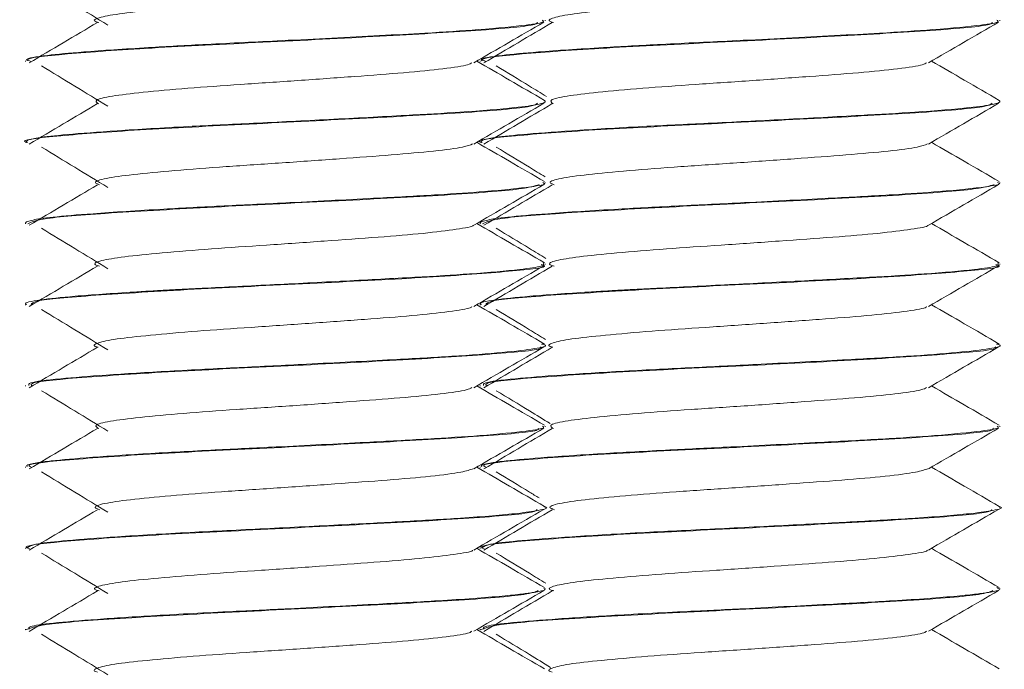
# Model space of a CAD drawing. Header units: millimetres. Extents: x -480 to 1549, y -2911 to -293.
# Tile 85 of 106: x 774 to 789, y -356 to -346. Entities that reach past the tile are written whole.
import ezdxf

# ---------------------------------------------------------------- set-up
doc = ezdxf.new("R2010")
doc.units = ezdxf.units.MM

msp = doc.modelspace()

# ---------------------------------------------------------------- linework, layer by layer
at = {"color": 7, "linetype": 'Continuous', "lineweight": 15}
for p, q in [((781.842, -345.809), (781.842, -345.8)), ((788.842, -345.809), (788.842, -345.8)), ((773.842, -346.425), (773.842, -346.434)), ((780.842, -346.425), (780.842, -346.434)), ((781.842, -347.059), (781.842, -347.05)), ((788.842, -347.059), (788.842, -347.05)), ((773.842, -347.675), (773.842, -347.685)), ((780.842, -347.675), (780.842, -347.685)), ((781.842, -348.31), (781.842, -348.3)), ((788.842, -348.31), (788.842, -348.3)), ((773.842, -348.925), (773.842, -348.935)), ((780.842, -348.925), (780.842, -348.935)), ((781.842, -349.56), (781.842, -349.55)), ((788.842, -349.56), (788.842, -349.55)), ((773.842, -350.175), (773.842, -350.185)), ((780.842, -350.175), (780.842, -350.185)), ((781.842, -350.809), (781.842, -350.8)), ((788.842, -350.809), (788.842, -350.8)), ((773.842, -351.424), (773.842, -351.434)), ((780.842, -351.424), (780.842, -351.434)), ((781.842, -352.059), (781.842, -352.05)), ((788.842, -352.059), (788.842, -352.05)), ((773.842, -352.675), (773.842, -352.684)), ((780.842, -352.675), (780.842, -352.684)), ((781.842, -353.309), (781.842, -353.299)), ((788.842, -353.309), (788.842, -353.299)), ((773.842, -353.925), (773.842, -353.934)), ((780.842, -353.925), (780.842, -353.934)), ((781.842, -354.56), (781.842, -354.55)), ((788.842, -354.56), (788.842, -354.55)), ((773.842, -355.175), (773.842, -355.185)), ((780.842, -355.175), (780.842, -355.185))]:
    msp.add_line(p, q, dxfattribs=at)
for points, knots in [([(774.087, -345.254), (774.258, -345.357), (774.6, -345.565), (774.939, -345.772), (775.109, -345.876)], [0, 0, 0, 0, 0.500045, 1, 1, 1, 1]), ([(774.968, -345.835), (774.955, -345.832), (774.862, -345.809), (774.947, -345.763), (775.241, -345.703), (775.796, -345.644), (776.529, -345.581), (777.386, -345.524), (778.284, -345.462), (779.139, -345.4), (779.883, -345.343), (780.418, -345.28), (780.703, -345.236), (780.714, -345.211), (780.717, -345.206)], [0, 0, 0, 0, 0.016524, 0.113179, 0.209141, 0.304226, 0.401141, 0.495962, 0.59226, 0.688681, 0.783422, 0.880314, 0.975549, 1, 1, 1, 1]), ([(781.968, -345.835), (781.955, -345.832), (781.862, -345.809), (781.947, -345.763), (782.241, -345.703), (782.796, -345.644), (783.529, -345.581), (784.386, -345.524), (785.284, -345.462), (786.139, -345.4), (786.883, -345.343), (787.418, -345.28), (787.703, -345.236), (787.714, -345.211), (787.717, -345.206)], [0, 0, 0, 0, 0.016523, 0.113178, 0.209142, 0.304226, 0.401142, 0.495962, 0.59226, 0.688681, 0.783422, 0.880314, 0.97555, 1, 1, 1, 1]), ([(781.794, -345.8), (781.806, -345.808), (781.844, -345.834), (781.543, -345.88), (780.929, -345.941), (780.087, -345.995), (779.079, -346.049), (777.905, -346.11), (776.676, -346.169), (775.61, -346.227), (774.741, -346.286), (774.107, -346.344), (773.831, -346.391), (773.862, -346.419), (773.868, -346.425)], [0, 0, 0, 0, 0.039873, 0.123026, 0.234152, 0.319856, 0.382007, 0.503936, 0.597963, 0.676433, 0.782602, 0.868556, 0.971631, 1, 1, 1, 1]), ([(773.921, -346.434), (773.898, -346.426), (773.786, -346.388), (774.41, -346.32), (775.704, -346.228), (777.493, -346.141), (779.345, -346.046), (780.852, -345.959), (781.714, -345.884), (781.72, -345.842), (781.721, -345.83)], [0, 0, 0, 0, 0.039829, 0.18951, 0.339798, 0.488542, 0.639538, 0.788181, 0.938741, 1, 1, 1, 1]), ([(774.95, -345.835), (774.774, -345.939), (774.423, -346.147), (774.072, -346.354), (773.897, -346.458)], [0, 0, 0, 0, 0.499948, 1, 1, 1, 1]), ([(780.742, -346.457), (780.921, -346.352), (781.281, -346.143), (781.641, -345.935), (781.821, -345.83)], [0, 0, 0, 0, 0.4997008, 1, 1, 1, 1]), ([(788.794, -345.8), (788.806, -345.808), (788.844, -345.834), (788.543, -345.88), (787.929, -345.941), (787.087, -345.995), (786.079, -346.049), (784.905, -346.11), (783.676, -346.169), (782.61, -346.227), (781.741, -346.286), (781.107, -346.344), (780.831, -346.391), (780.862, -346.419), (780.868, -346.425)], [0, 0, 0, 0, 0.0398735, 0.1230262, 0.2341526, 0.3198558, 0.3820069, 0.5039365, 0.5979635, 0.676433, 0.7826022, 0.8685568, 0.9716312, 1, 1, 1, 1]), ([(780.921, -346.434), (780.898, -346.426), (780.786, -346.388), (781.41, -346.32), (782.704, -346.228), (784.493, -346.141), (786.345, -346.046), (787.852, -345.959), (788.714, -345.884), (788.72, -345.842), (788.721, -345.83)], [0, 0, 0, 0, 0.039828, 0.18951, 0.339798, 0.488542, 0.639538, 0.788181, 0.938742, 1, 1, 1, 1]), ([(781.95, -345.835), (781.774, -345.939), (781.423, -346.147), (781.072, -346.354), (780.897, -346.458)], [0, 0, 0, 0, 0.499949, 1, 1, 1, 1]), ([(787.742, -346.457), (787.921, -346.352), (788.281, -346.143), (788.641, -345.935), (788.821, -345.83)], [0, 0, 0, 0, 0.499698, 1, 1, 1, 1]), ([(774.962, -347.086), (774.937, -347.068), (774.884, -347.029), (775.139, -346.968), (775.624, -346.911), (776.315, -346.848), (777.146, -346.789), (778.041, -346.73), (778.915, -346.666), (779.696, -346.609), (780.295, -346.547), (780.652, -346.496), (780.696, -346.466), (780.71, -346.455)], [0, 0, 0, 0, 0.088461, 0.184815, 0.279237, 0.375824, 0.47111, 0.566372, 0.662965, 0.757393, 0.853733, 0.949583, 1, 1, 1, 1]), ([(781.831, -347.035), (781.651, -346.931), (781.304, -346.729), (780.956, -346.527), (780.788, -346.43)], [0, 0, 0, 0, 0.517435, 1, 1, 1, 1]), ([(781.962, -347.086), (781.937, -347.068), (781.884, -347.029), (782.139, -346.968), (782.624, -346.911), (783.315, -346.848), (784.146, -346.789), (785.041, -346.73), (785.915, -346.666), (786.696, -346.609), (787.295, -346.547), (787.652, -346.496), (787.696, -346.466), (787.71, -346.455)], [0, 0, 0, 0, 0.088462, 0.184814, 0.279238, 0.375825, 0.47111, 0.566373, 0.662965, 0.757393, 0.853735, 0.949583, 1, 1, 1, 1]), ([(788.831, -347.035), (788.651, -346.931), (788.304, -346.729), (787.956, -346.527), (787.788, -346.43)], [0, 0, 0, 0, 0.517435, 1, 1, 1, 1]), ([(774.087, -346.504), (774.258, -346.607), (774.6, -346.815), (774.939, -347.022), (775.109, -347.126)], [0, 0, 0, 0, 0.500045, 1, 1, 1, 1]), ([(781.087, -346.504), (781.258, -346.607), (781.516, -346.764), (781.773, -346.921), (781.859, -346.974)], [0, 0, 0, 0, 0.6623578, 1, 1, 1, 1]), ([(773.873, -347.685), (773.863, -347.682), (773.73, -347.65), (774.251, -347.585), (775.417, -347.495), (777.156, -347.406), (779.02, -347.313), (780.62, -347.226), (781.623, -347.144), (781.696, -347.097), (781.722, -347.08)], [0, 0, 0, 0, 0.0125, 0.163086, 0.312505, 0.46181, 0.612494, 0.761139, 0.912148, 1, 1, 1, 1]), ([(781.831, -347.035), (781.834, -347.039), (781.86, -347.06), (781.774, -347.096), (781.364, -347.152), (780.653, -347.211), (779.651, -347.269), (778.549, -347.327), (777.385, -347.386), (776.25, -347.44), (775.241, -347.501), (774.464, -347.559), (774.114, -347.597), (773.963, -347.624), (773.869, -347.645), (773.856, -347.663), (773.848, -347.675)], [0, 0, 0, 0, 0.014363, 0.096921, 0.175214, 0.28184, 0.361449, 0.45861, 0.54939, 0.630363, 0.73022, 0.820509, 0.902264, 0.91814, 0.945737, 1, 1, 1, 1]), ([(774.95, -347.085), (774.774, -347.189), (774.423, -347.397), (774.072, -347.604), (773.897, -347.708)], [0, 0, 0, 0, 0.499948, 1, 1, 1, 1]), ([(780.742, -347.707), (780.921, -347.602), (781.281, -347.393), (781.641, -347.185), (781.821, -347.08)], [0, 0, 0, 0, 0.4997008, 1, 1, 1, 1]), ([(780.873, -347.685), (780.863, -347.682), (780.73, -347.65), (781.251, -347.585), (782.417, -347.495), (784.156, -347.406), (786.02, -347.313), (787.62, -347.226), (788.623, -347.144), (788.696, -347.097), (788.722, -347.08)], [0, 0, 0, 0, 0.012501, 0.163087, 0.312505, 0.46181, 0.612494, 0.76114, 0.912147, 1, 1, 1, 1]), ([(788.831, -347.035), (788.834, -347.039), (788.86, -347.06), (788.774, -347.096), (788.364, -347.152), (787.653, -347.211), (786.651, -347.269), (785.549, -347.327), (784.385, -347.386), (783.25, -347.44), (782.241, -347.501), (781.464, -347.559), (781.114, -347.597), (780.963, -347.624), (780.869, -347.645), (780.856, -347.663), (780.848, -347.675)], [0, 0, 0, 0, 0.014363, 0.09692, 0.175214, 0.281841, 0.361449, 0.45861, 0.54939, 0.630362, 0.73022, 0.820508, 0.902263, 0.918139, 0.945736, 1, 1, 1, 1]), ([(781.95, -347.085), (781.774, -347.189), (781.423, -347.397), (781.072, -347.604), (780.897, -347.708)], [0, 0, 0, 0, 0.499949, 1, 1, 1, 1]), ([(787.742, -347.707), (787.921, -347.602), (788.281, -347.393), (788.641, -347.185), (788.821, -347.08)], [0, 0, 0, 0, 0.499698, 1, 1, 1, 1]), ([(781.831, -348.285), (781.651, -348.181), (781.304, -347.979), (780.956, -347.777), (780.788, -347.68)], [0, 0, 0, 0, 0.517435, 1, 1, 1, 1]), ([(788.831, -348.285), (788.651, -348.181), (788.304, -347.979), (787.956, -347.777), (787.788, -347.68)], [0, 0, 0, 0, 0.517435, 1, 1, 1, 1]), ([(774.087, -347.754), (774.258, -347.857), (774.6, -348.065), (774.939, -348.272), (775.109, -348.376)], [0, 0, 0, 0, 0.500045, 1, 1, 1, 1]), ([(774.981, -348.335), (774.95, -348.323), (774.871, -348.29), (775.05, -348.234), (775.468, -348.177), (776.112, -348.115), (776.911, -348.054), (777.797, -347.997), (778.684, -347.933), (779.498, -347.875), (780.154, -347.814), (780.597, -347.756), (780.685, -347.721), (780.724, -347.705)], [0, 0, 0, 0, 0.061455, 0.158111, 0.252625, 0.348792, 0.444867, 0.539441, 0.636114, 0.730981, 0.826685, 0.923111, 1, 1, 1, 1]), ([(781.087, -347.754), (781.258, -347.857), (781.509, -348.01), (781.758, -348.162), (781.838, -348.211)], [0, 0, 0, 0, 0.6811723, 1, 1, 1, 1]), ([(781.981, -348.335), (781.95, -348.323), (781.871, -348.29), (782.05, -348.234), (782.468, -348.177), (783.112, -348.115), (783.911, -348.054), (784.797, -347.997), (785.684, -347.933), (786.498, -347.875), (787.154, -347.814), (787.597, -347.756), (787.685, -347.721), (787.724, -347.705)], [0, 0, 0, 0, 0.061455, 0.158111, 0.252626, 0.348792, 0.444867, 0.539441, 0.636114, 0.73098, 0.826685, 0.923109, 1, 1, 1, 1]), ([(781.805, -348.3), (781.817, -348.305), (781.872, -348.327), (781.612, -348.37), (781.054, -348.431), (780.197, -348.489), (779.191, -348.543), (778.037, -348.603), (776.897, -348.659), (775.83, -348.714), (774.898, -348.775), (774.338, -348.821), (774.02, -348.861), (773.888, -348.889), (773.845, -348.913), (773.843, -348.922), (773.842, -348.925)], [0, 0, 0, 0, 0.022147, 0.106756, 0.222369, 0.300159, 0.382691, 0.494183, 0.575421, 0.654735, 0.764923, 0.8519, 0.889518, 0.957421, 0.984795, 1, 1, 1, 1]), ([(788.805, -348.3), (788.817, -348.305), (788.872, -348.327), (788.612, -348.37), (788.054, -348.431), (787.197, -348.489), (786.191, -348.543), (785.037, -348.603), (783.897, -348.659), (782.83, -348.714), (781.898, -348.775), (781.338, -348.821), (781.02, -348.861), (780.888, -348.889), (780.845, -348.913), (780.843, -348.922), (780.842, -348.925)], [0, 0, 0, 0, 0.022147, 0.106756, 0.222369, 0.30016, 0.382691, 0.494183, 0.575421, 0.654736, 0.764924, 0.851901, 0.889518, 0.957421, 0.984795, 1, 1, 1, 1]), ([(773.878, -348.935), (773.93, -348.907), (774.039, -348.848), (775.177, -348.763), (776.816, -348.671), (778.691, -348.58), (780.365, -348.492), (781.525, -348.405), (781.682, -348.353), (781.75, -348.33)], [0, 0, 0, 0, 0.136533, 0.285301, 0.43542, 0.58521, 0.734137, 0.884994, 1, 1, 1, 1]), ([(774.95, -348.335), (774.774, -348.439), (774.423, -348.647), (774.072, -348.854), (773.897, -348.958)], [0, 0, 0, 0, 0.499948, 1, 1, 1, 1]), ([(780.742, -348.957), (780.921, -348.852), (781.281, -348.643), (781.641, -348.435), (781.821, -348.33)], [0, 0, 0, 0, 0.4997008, 1, 1, 1, 1]), ([(780.878, -348.935), (780.93, -348.907), (781.039, -348.848), (782.177, -348.763), (783.816, -348.671), (785.691, -348.58), (787.365, -348.492), (788.525, -348.405), (788.682, -348.353), (788.75, -348.33)], [0, 0, 0, 0, 0.136533, 0.285301, 0.43542, 0.58521, 0.734137, 0.884994, 1, 1, 1, 1]), ([(781.95, -348.335), (781.774, -348.439), (781.423, -348.647), (781.072, -348.854), (780.897, -348.958)], [0, 0, 0, 0, 0.499949, 1, 1, 1, 1]), ([(787.742, -348.957), (787.921, -348.852), (788.281, -348.643), (788.641, -348.435), (788.821, -348.33)], [0, 0, 0, 0, 0.499698, 1, 1, 1, 1]), ([(774.087, -349.004), (774.258, -349.107), (774.6, -349.315), (774.939, -349.522), (775.109, -349.626)], [0, 0, 0, 0, 0.500058, 1, 1, 1, 1]), ([(774.98, -349.585), (774.956, -349.578), (774.864, -349.551), (774.981, -349.501), (775.328, -349.442), (775.92, -349.383), (776.682, -349.32), (777.553, -349.263), (778.448, -349.2), (779.287, -349.14), (780.003, -349.082), (780.49, -349.018), (780.735, -348.979), (780.733, -348.958), (780.733, -348.956)], [0, 0, 0, 0, 0.034755, 0.131617, 0.226972, 0.322631, 0.41941, 0.514043, 0.610698, 0.706645, 0.801735, 0.898645, 0.993454, 1, 1, 1, 1]), ([(781.831, -349.535), (781.651, -349.431), (781.304, -349.229), (780.956, -349.027), (780.788, -348.93)], [0, 0, 0, 0, 0.517435, 1, 1, 1, 1]), ([(781.087, -349.004), (781.258, -349.107), (781.513, -349.262), (781.767, -349.417), (781.851, -349.468)], [0, 0, 0, 0, 0.669702, 1, 1, 1, 1]), ([(781.98, -349.585), (781.956, -349.578), (781.864, -349.551), (781.981, -349.501), (782.328, -349.442), (782.92, -349.383), (783.682, -349.32), (784.553, -349.263), (785.448, -349.2), (786.287, -349.14), (787.003, -349.082), (787.49, -349.018), (787.735, -348.979), (787.733, -348.958), (787.733, -348.956)], [0, 0, 0, 0, 0.034755, 0.131618, 0.226973, 0.322631, 0.41941, 0.514043, 0.610699, 0.706645, 0.801736, 0.898646, 0.993454, 1, 1, 1, 1]), ([(788.831, -349.535), (788.651, -349.431), (788.304, -349.229), (787.956, -349.027), (787.788, -348.93)], [0, 0, 0, 0, 0.517435, 1, 1, 1, 1]), ([(781.81, -349.535), (781.818, -349.552), (781.835, -349.588), (781.452, -349.641), (780.78, -349.702), (779.832, -349.759), (778.771, -349.815), (777.611, -349.875), (776.752, -349.916), (776.262, -349.942), (776.101, -349.951), (776.017, -349.955), (775.978, -349.958), (775.961, -349.958), (775.957, -349.959), (775.955, -349.959), (775.954, -349.959), (775.954, -349.959), (775.954, -349.959), (775.954, -349.959), (775.954, -349.959), (775.952, -349.959), (775.933, -349.96), (775.883, -349.963), (775.736, -349.971), (775.252, -350.001), (774.577, -350.048), (774.031, -350.105), (773.803, -350.15), (773.854, -350.172), (773.86, -350.175)], [0, 0, 0, 0, 0.079534, 0.162565, 0.266325, 0.348979, 0.438835, 0.529669, 0.617967, 0.640982, 0.653281, 0.659628, 0.662851, 0.663662, 0.664068, 0.664119, 0.664144, 0.664157, 0.664161, 0.664162, 0.664182, 0.664222, 0.664577, 0.66935, 0.677566, 0.704319, 0.804497, 0.893655, 0.987852, 1, 1, 1, 1]), ([(774.95, -349.585), (774.774, -349.689), (774.423, -349.897), (774.072, -350.104), (773.897, -350.208)], [0, 0, 0, 0, 0.499948, 1, 1, 1, 1]), ([(773.925, -350.185), (773.934, -350.162), (773.957, -350.109), (774.931, -350.03), (776.49, -349.936), (778.349, -349.848), (780.116, -349.757), (781.349, -349.665), (781.923, -349.602), (781.799, -349.566), (781.779, -349.56)], [0, 0, 0, 0, 0.105836, 0.249455, 0.395243, 0.539316, 0.683985, 0.829263, 0.973033, 1, 1, 1, 1]), ([(780.742, -350.207), (780.921, -350.102), (781.281, -349.893), (781.641, -349.685), (781.821, -349.58)], [0, 0, 0, 0, 0.4997008, 1, 1, 1, 1]), ([(788.81, -349.535), (788.818, -349.552), (788.835, -349.588), (788.452, -349.641), (787.78, -349.702), (786.832, -349.759), (785.771, -349.815), (784.611, -349.875), (783.752, -349.916), (783.262, -349.942), (783.101, -349.951), (783.017, -349.955), (782.978, -349.958), (782.961, -349.958), (782.957, -349.959), (782.955, -349.959), (782.954, -349.959), (782.954, -349.959), (782.954, -349.959), (782.954, -349.959), (782.954, -349.959), (782.953, -349.959), (782.932, -349.96), (782.884, -349.963), (782.735, -349.971), (782.253, -350.001), (781.577, -350.048), (781.031, -350.105), (780.803, -350.15), (780.854, -350.172), (780.86, -350.175)], [0, 0, 0, 0, 0.079534, 0.162565, 0.266325, 0.348979, 0.438835, 0.529669, 0.617967, 0.640983, 0.653281, 0.659628, 0.662851, 0.663662, 0.664068, 0.664119, 0.664145, 0.664157, 0.664161, 0.664162, 0.664183, 0.664223, 0.664577, 0.669351, 0.677566, 0.704319, 0.804498, 0.893655, 0.987853, 1, 1, 1, 1]), ([(781.95, -349.585), (781.774, -349.689), (781.423, -349.897), (781.072, -350.104), (780.897, -350.208)], [0, 0, 0, 0, 0.499949, 1, 1, 1, 1]), ([(780.925, -350.185), (780.934, -350.162), (780.957, -350.109), (781.931, -350.03), (783.49, -349.936), (785.349, -349.848), (787.116, -349.757), (788.349, -349.665), (788.923, -349.602), (788.799, -349.566), (788.779, -349.56)], [0, 0, 0, 0, 0.105835, 0.249454, 0.395242, 0.539315, 0.683984, 0.829263, 0.973032, 1, 1, 1, 1]), ([(787.742, -350.207), (787.921, -350.102), (788.281, -349.893), (788.641, -349.685), (788.821, -349.58)], [0, 0, 0, 0, 0.499698, 1, 1, 1, 1]), ([(774.087, -350.254), (774.258, -350.357), (774.6, -350.565), (774.939, -350.772), (775.109, -350.876)], [0, 0, 0, 0, 0.500058, 1, 1, 1, 1]), ([(774.96, -350.835), (774.952, -350.833), (774.861, -350.812), (774.934, -350.768), (775.204, -350.707), (775.741, -350.65), (776.46, -350.586), (777.31, -350.529), (778.207, -350.468), (779.069, -350.405), (779.826, -350.348), (780.381, -350.285), (780.688, -350.239), (780.708, -350.212), (780.713, -350.206)], [0, 0, 0, 0, 0.008179, 0.104685, 0.20088, 0.295775, 0.392699, 0.487685, 0.583766, 0.680352, 0.775012, 0.871843, 0.967352, 1, 1, 1, 1]), ([(781.831, -350.785), (781.651, -350.681), (781.304, -350.479), (780.956, -350.277), (780.788, -350.18)], [0, 0, 0, 0, 0.517435, 1, 1, 1, 1]), ([(781.087, -350.254), (781.258, -350.357), (781.511, -350.511), (781.763, -350.665), (781.844, -350.714)], [0, 0, 0, 0, 0.675548, 1, 1, 1, 1]), ([(781.96, -350.835), (781.952, -350.833), (781.861, -350.812), (781.934, -350.768), (782.204, -350.707), (782.741, -350.65), (783.46, -350.586), (784.31, -350.529), (785.207, -350.468), (786.069, -350.405), (786.826, -350.348), (787.381, -350.285), (787.688, -350.239), (787.708, -350.212), (787.713, -350.206)], [0, 0, 0, 0, 0.008179, 0.104684, 0.200881, 0.295775, 0.392699, 0.487685, 0.583766, 0.680352, 0.775011, 0.871842, 0.967352, 1, 1, 1, 1]), ([(788.831, -350.785), (788.651, -350.681), (788.304, -350.479), (787.956, -350.277), (787.788, -350.18)], [0, 0, 0, 0, 0.517435, 1, 1, 1, 1]), ([(781.786, -350.785), (781.808, -350.791), (781.898, -350.816), (781.699, -350.857), (781.233, -350.915), (780.458, -350.974), (779.43, -351.03), (778.283, -351.09), (777.288, -351.14), (776.585, -351.174), (775.867, -351.213), (775.058, -351.263), (774.315, -351.321), (773.878, -351.375), (773.889, -351.411), (773.893, -351.424)], [0, 0, 0, 0, 0.02866, 0.112866, 0.204528, 0.29523, 0.378932, 0.485887, 0.566787, 0.609488, 0.65499, 0.748025, 0.836093, 0.936409, 1, 1, 1, 1]), ([(774.95, -350.835), (774.774, -350.939), (774.423, -351.147), (774.072, -351.354), (773.897, -351.458)], [0, 0, 0, 0, 0.499948, 1, 1, 1, 1]), ([(773.945, -351.434), (773.928, -351.417), (773.883, -351.37), (774.707, -351.297), (776.17, -351.202), (778.011, -351.115), (779.824, -351.022), (781.16, -350.933), (781.837, -350.869), (781.778, -350.834), (781.77, -350.83)], [0, 0, 0, 0, 0.081933, 0.230545, 0.381416, 0.529937, 0.680358, 0.82963, 0.978769, 1, 1, 1, 1]), ([(780.742, -351.457), (780.921, -351.352), (781.281, -351.143), (781.641, -350.935), (781.821, -350.83)], [0, 0, 0, 0, 0.4996888, 1, 1, 1, 1]), ([(788.786, -350.785), (788.808, -350.791), (788.898, -350.816), (788.699, -350.857), (788.233, -350.915), (787.458, -350.974), (786.43, -351.03), (785.283, -351.09), (784.288, -351.14), (783.585, -351.174), (782.867, -351.213), (782.058, -351.263), (781.315, -351.321), (780.878, -351.375), (780.889, -351.411), (780.893, -351.424)], [0, 0, 0, 0, 0.028661, 0.112867, 0.204529, 0.295231, 0.378932, 0.485887, 0.566787, 0.609488, 0.65499, 0.748025, 0.836093, 0.936408, 1, 1, 1, 1]), ([(781.95, -350.835), (781.774, -350.939), (781.423, -351.147), (781.072, -351.354), (780.897, -351.458)], [0, 0, 0, 0, 0.499949, 1, 1, 1, 1]), ([(780.945, -351.434), (780.928, -351.417), (780.883, -351.37), (781.707, -351.297), (783.17, -351.202), (785.011, -351.115), (786.824, -351.022), (788.16, -350.933), (788.837, -350.869), (788.778, -350.834), (788.77, -350.83)], [0, 0, 0, 0, 0.081934, 0.230546, 0.381416, 0.529937, 0.680357, 0.82963, 0.978769, 1, 1, 1, 1]), ([(787.742, -351.457), (787.921, -351.352), (788.281, -351.143), (788.641, -350.935), (788.821, -350.83)], [0, 0, 0, 0, 0.499686, 1, 1, 1, 1]), ([(774.97, -352.086), (774.942, -352.069), (774.88, -352.033), (775.109, -351.973), (775.573, -351.916), (776.25, -351.853), (777.072, -351.793), (777.965, -351.735), (778.842, -351.671), (779.635, -351.614), (780.252, -351.553), (780.636, -351.499), (780.691, -351.467), (780.713, -351.455)], [0, 0, 0, 0, 0.07993, 0.176417, 0.270815, 0.367308, 0.462878, 0.557871, 0.654528, 0.74904, 0.845219, 0.941288, 1, 1, 1, 1]), ([(781.831, -352.035), (781.651, -351.931), (781.304, -351.729), (780.956, -351.527), (780.788, -351.43)], [0, 0, 0, 0, 0.517435, 1, 1, 1, 1]), ([(781.97, -352.086), (781.942, -352.069), (781.88, -352.033), (782.109, -351.973), (782.573, -351.916), (783.25, -351.853), (784.072, -351.793), (784.965, -351.735), (785.842, -351.671), (786.635, -351.614), (787.252, -351.553), (787.636, -351.499), (787.691, -351.467), (787.713, -351.455)], [0, 0, 0, 0, 0.079931, 0.176418, 0.270816, 0.367309, 0.462879, 0.557872, 0.654529, 0.749042, 0.845219, 0.941288, 1, 1, 1, 1]), ([(788.831, -352.035), (788.651, -351.931), (788.304, -351.729), (787.956, -351.527), (787.788, -351.43)], [0, 0, 0, 0, 0.517435, 1, 1, 1, 1]), ([(774.087, -351.504), (774.258, -351.607), (774.6, -351.815), (774.939, -352.022), (775.109, -352.126)], [0, 0, 0, 0, 0.500058, 1, 1, 1, 1]), ([(781.087, -351.504), (781.258, -351.607), (781.536, -351.776), (781.811, -351.944), (781.917, -352.009)], [0, 0, 0, 0, 0.615847, 1, 1, 1, 1]), ([(781.798, -352.05), (781.809, -352.058), (781.846, -352.084), (781.553, -352.129), (780.947, -352.19), (780.054, -352.247), (778.989, -352.304), (777.844, -352.363), (776.685, -352.419), (775.651, -352.475), (774.753, -352.535), (774.299, -352.576), (774.096, -352.602), (773.959, -352.623), (773.841, -352.649), (773.861, -352.668), (773.867, -352.675)], [0, 0, 0, 0, 0.037528, 0.122319, 0.230998, 0.316222, 0.399898, 0.51106, 0.586964, 0.678589, 0.778018, 0.868131, 0.882073, 0.905551, 0.969751, 1, 1, 1, 1]), ([(773.937, -352.684), (773.912, -352.673), (773.818, -352.632), (774.506, -352.562), (775.862, -352.469), (777.672, -352.382), (779.513, -352.288), (780.965, -352.2), (781.758, -352.129), (781.736, -352.089), (781.731, -352.08)], [0, 0, 0, 0, 0.05435, 0.20357, 0.354194, 0.502766, 0.653699, 0.802465, 0.952564, 1, 1, 1, 1]), ([(774.95, -352.085), (774.774, -352.189), (774.423, -352.397), (774.072, -352.604), (773.897, -352.708)], [0, 0, 0, 0, 0.499948, 1, 1, 1, 1]), ([(780.742, -352.707), (780.921, -352.602), (781.281, -352.393), (781.641, -352.185), (781.821, -352.08)], [0, 0, 0, 0, 0.4996888, 1, 1, 1, 1]), ([(788.798, -352.05), (788.809, -352.058), (788.846, -352.084), (788.553, -352.129), (787.947, -352.19), (787.054, -352.247), (785.989, -352.304), (784.844, -352.363), (783.685, -352.419), (782.651, -352.475), (781.753, -352.535), (781.299, -352.576), (781.096, -352.602), (780.959, -352.623), (780.841, -352.649), (780.861, -352.668), (780.867, -352.675)], [0, 0, 0, 0, 0.0375285, 0.1223188, 0.2309976, 0.3162222, 0.3998983, 0.5110608, 0.5869643, 0.6785893, 0.7780188, 0.8681314, 0.8820739, 0.9055517, 0.9697518, 1, 1, 1, 1]), ([(780.937, -352.684), (780.912, -352.673), (780.818, -352.632), (781.506, -352.562), (782.862, -352.469), (784.672, -352.382), (786.513, -352.288), (787.965, -352.2), (788.758, -352.129), (788.736, -352.089), (788.731, -352.08)], [0, 0, 0, 0, 0.05435, 0.20357, 0.354194, 0.502766, 0.653699, 0.802465, 0.952564, 1, 1, 1, 1]), ([(781.95, -352.085), (781.774, -352.189), (781.423, -352.397), (781.072, -352.604), (780.897, -352.708)], [0, 0, 0, 0, 0.499949, 1, 1, 1, 1]), ([(787.742, -352.707), (787.921, -352.602), (788.281, -352.393), (788.641, -352.185), (788.821, -352.08)], [0, 0, 0, 0, 0.499686, 1, 1, 1, 1]), ([(774.983, -353.335), (774.953, -353.324), (774.868, -353.294), (775.026, -353.239), (775.422, -353.182), (776.05, -353.121), (776.838, -353.059), (777.72, -353.002), (778.61, -352.938), (779.433, -352.88), (780.106, -352.82), (780.578, -352.759), (780.684, -352.722), (780.733, -352.705)], [0, 0, 0, 0, 0.052983, 0.14966, 0.244306, 0.340268, 0.436521, 0.530979, 0.627603, 0.72271, 0.818143, 0.914677, 1, 1, 1, 1]), ([(781.831, -353.285), (781.651, -353.181), (781.304, -352.979), (780.956, -352.777), (780.788, -352.68)], [0, 0, 0, 0, 0.517435, 1, 1, 1, 1]), ([(781.983, -353.335), (781.953, -353.324), (781.868, -353.294), (782.026, -353.239), (782.422, -353.182), (783.05, -353.121), (783.838, -353.059), (784.72, -353.002), (785.61, -352.938), (786.433, -352.88), (787.106, -352.82), (787.578, -352.759), (787.684, -352.722), (787.733, -352.705)], [0, 0, 0, 0, 0.052983, 0.14966, 0.244307, 0.340269, 0.436521, 0.53098, 0.627603, 0.72271, 0.818143, 0.914678, 1, 1, 1, 1]), ([(788.831, -353.285), (788.651, -353.181), (788.304, -352.979), (787.956, -352.777), (787.788, -352.68)], [0, 0, 0, 0, 0.517435, 1, 1, 1, 1]), ([(774.087, -352.754), (774.258, -352.857), (774.6, -353.065), (774.939, -353.272), (775.109, -353.376)], [0, 0, 0, 0, 0.500058, 1, 1, 1, 1]), ([(781.087, -352.754), (781.258, -352.857), (781.479, -352.991), (781.698, -353.125), (781.748, -353.155)], [0, 0, 0, 0, 0.774669, 1, 1, 1, 1]), ([(781.822, -353.285), (781.827, -353.286), (781.912, -353.307), (781.775, -353.343), (781.391, -353.4), (780.667, -353.461), (779.699, -353.516), (778.665, -353.571), (777.531, -353.628), (776.313, -353.687), (775.248, -353.75), (774.472, -353.808), (773.946, -353.864), (773.892, -353.903), (773.862, -353.925)], [0, 0, 0, 0, 0.005034, 0.095815, 0.168613, 0.280885, 0.365909, 0.441224, 0.536005, 0.627899, 0.730034, 0.820954, 0.901665, 1, 1, 1, 1]), ([(788.822, -353.285), (788.827, -353.286), (788.912, -353.307), (788.775, -353.343), (788.391, -353.4), (787.667, -353.461), (786.699, -353.516), (785.665, -353.571), (784.531, -353.628), (783.313, -353.687), (782.248, -353.75), (781.472, -353.808), (780.946, -353.864), (780.892, -353.903), (780.862, -353.925)], [0, 0, 0, 0, 0.005034, 0.095815, 0.168614, 0.280885, 0.365909, 0.441224, 0.536006, 0.6279, 0.730034, 0.820955, 0.901665, 1, 1, 1, 1]), ([(773.902, -353.934), (773.883, -353.929), (773.759, -353.894), (774.331, -353.827), (775.567, -353.736), (777.333, -353.648), (779.192, -353.554), (780.745, -353.467), (781.672, -353.389), (781.707, -353.344), (781.718, -353.33)], [0, 0, 0, 0, 0.0268589, 0.1770163, 0.326883, 0.4758565, 0.6267788, 0.7753861, 0.9262311, 1, 1, 1, 1]), ([(774.95, -353.335), (774.774, -353.439), (774.423, -353.647), (774.072, -353.854), (773.897, -353.958)], [0, 0, 0, 0, 0.499942, 1, 1, 1, 1]), ([(780.742, -353.957), (780.921, -353.852), (781.281, -353.643), (781.641, -353.435), (781.821, -353.33)], [0, 0, 0, 0, 0.4996888, 1, 1, 1, 1]), ([(780.902, -353.934), (780.883, -353.929), (780.759, -353.894), (781.331, -353.827), (782.567, -353.736), (784.333, -353.648), (786.192, -353.554), (787.745, -353.467), (788.672, -353.389), (788.707, -353.344), (788.718, -353.33)], [0, 0, 0, 0, 0.026859, 0.177017, 0.326884, 0.475857, 0.626779, 0.775386, 0.926231, 1, 1, 1, 1]), ([(781.95, -353.335), (781.774, -353.439), (781.423, -353.647), (781.072, -353.854), (780.897, -353.958)], [0, 0, 0, 0, 0.499943, 1, 1, 1, 1]), ([(787.742, -353.957), (787.921, -353.852), (788.281, -353.643), (788.641, -353.435), (788.821, -353.33)], [0, 0, 0, 0, 0.499686, 1, 1, 1, 1]), ([(774.087, -354.004), (774.258, -354.107), (774.6, -354.315), (774.939, -354.522), (775.109, -354.626)], [0, 0, 0, 0, 0.500058, 1, 1, 1, 1]), ([(774.976, -354.585), (774.956, -354.58), (774.863, -354.555), (774.964, -354.507), (775.287, -354.447), (775.862, -354.388), (776.611, -354.325), (777.476, -354.268), (778.373, -354.206), (779.219, -354.145), (779.949, -354.087), (780.458, -354.023), (780.721, -353.982), (780.724, -353.959), (780.724, -353.956)], [0, 0, 0, 0, 0.026347, 0.123133, 0.21878, 0.314153, 0.411014, 0.505704, 0.602214, 0.698399, 0.793299, 0.89022, 0.985197, 1, 1, 1, 1]), ([(781.831, -354.535), (781.651, -354.431), (781.304, -354.229), (780.956, -354.027), (780.788, -353.93)], [0, 0, 0, 0, 0.517435, 1, 1, 1, 1]), ([(781.087, -354.004), (781.258, -354.107), (781.513, -354.262), (781.766, -354.417), (781.849, -354.468)], [0, 0, 0, 0, 0.671083, 1, 1, 1, 1]), ([(781.976, -354.585), (781.956, -354.58), (781.863, -354.555), (781.964, -354.507), (782.287, -354.447), (782.862, -354.388), (783.611, -354.325), (784.476, -354.268), (785.373, -354.206), (786.219, -354.145), (786.949, -354.087), (787.458, -354.023), (787.721, -353.982), (787.724, -353.959), (787.724, -353.956)], [0, 0, 0, 0, 0.026346, 0.123133, 0.21878, 0.314153, 0.411014, 0.505704, 0.602214, 0.698399, 0.793299, 0.89022, 0.985197, 1, 1, 1, 1]), ([(788.831, -354.535), (788.651, -354.431), (788.304, -354.229), (787.956, -354.027), (787.788, -353.93)], [0, 0, 0, 0, 0.517435, 1, 1, 1, 1]), ([(773.842, -355.185), (773.924, -355.154), (774.086, -355.092), (775.313, -355.004), (776.991, -354.913), (778.866, -354.821), (780.502, -354.734), (781.578, -354.65), (781.688, -354.6), (781.732, -354.58)], [0, 0, 0, 0, 0.150578, 0.299652, 0.449312, 0.599638, 0.748379, 0.899387, 1, 1, 1, 1]), ([(781.819, -354.55), (781.826, -354.553), (781.86, -354.568), (781.771, -354.589), (781.671, -354.608), (781.609, -354.617), (781.559, -354.624), (781.438, -354.64), (781.065, -354.679), (780.334, -354.732), (779.188, -354.793), (778.212, -354.844), (777.452, -354.882), (776.746, -354.916), (775.851, -354.962), (774.896, -355.025), (774.248, -355.078), (773.874, -355.13), (773.889, -355.161), (773.895, -355.175)], [0, 0, 0, 0, 0.015858, 0.070324, 0.101456, 0.110732, 0.115809, 0.135919, 0.185942, 0.300236, 0.382963, 0.495648, 0.532484, 0.565106, 0.666423, 0.757554, 0.851391, 0.936751, 1, 1, 1, 1]), ([(774.95, -354.585), (774.774, -354.689), (774.423, -354.897), (774.072, -355.104), (773.897, -355.208)], [0, 0, 0, 0, 0.499942, 1, 1, 1, 1]), ([(780.742, -355.207), (780.921, -355.102), (781.281, -354.893), (781.641, -354.685), (781.821, -354.58)], [0, 0, 0, 0, 0.499695, 1, 1, 1, 1]), ([(780.842, -355.185), (780.924, -355.154), (781.086, -355.092), (782.313, -355.004), (783.991, -354.913), (785.866, -354.821), (787.502, -354.734), (788.578, -354.65), (788.688, -354.6), (788.732, -354.58)], [0, 0, 0, 0, 0.150578, 0.299652, 0.449312, 0.599638, 0.748379, 0.899387, 1, 1, 1, 1]), ([(788.792, -354.535), (788.814, -354.543), (788.867, -354.564), (788.773, -354.589), (788.671, -354.608), (788.609, -354.617), (788.559, -354.624), (788.438, -354.64), (788.065, -354.679), (787.334, -354.732), (786.188, -354.793), (785.212, -354.844), (784.452, -354.882), (783.746, -354.916), (782.851, -354.962), (781.896, -355.025), (781.248, -355.078), (780.874, -355.13), (780.889, -355.161), (780.895, -355.175)], [0, 0, 0, 0, 0.0381799, 0.0914106, 0.1218364, 0.1309014, 0.135863, 0.1555178, 0.2044062, 0.3161078, 0.396958, 0.5070866, 0.5430881, 0.5749698, 0.6739891, 0.7630529, 0.8547622, 0.9381865, 1, 1, 1, 1]), ([(781.95, -354.585), (781.774, -354.689), (781.423, -354.897), (781.072, -355.104), (780.897, -355.208)], [0, 0, 0, 0, 0.499943, 1, 1, 1, 1]), ([(787.742, -355.207), (787.921, -355.102), (788.281, -354.893), (788.641, -354.685), (788.821, -354.58)], [0, 0, 0, 0, 0.499692, 1, 1, 1, 1]), ([(774.087, -355.254), (774.258, -355.357), (774.6, -355.565), (774.939, -355.772), (775.109, -355.876)], [0, 0, 0, 0, 0.500058, 1, 1, 1, 1]), ([(774.95, -355.835), (774.95, -355.835), (774.862, -355.817), (774.924, -355.773), (775.169, -355.712), (775.688, -355.655), (776.393, -355.592), (777.235, -355.533), (778.131, -355.473), (778.998, -355.41), (779.767, -355.354), (780.343, -355.291), (780.672, -355.242), (780.702, -355.214), (780.71, -355.205)], [0, 0, 0, 0, 0.000211, 0.096501, 0.192864, 0.287586, 0.38445, 0.47962, 0.575416, 0.672102, 0.766698, 0.863399, 0.959159, 1, 1, 1, 1]), ([(781.831, -355.785), (781.651, -355.681), (781.304, -355.479), (780.956, -355.277), (780.788, -355.18)], [0, 0, 0, 0, 0.517435, 1, 1, 1, 1]), ([(781.087, -355.254), (781.258, -355.357), (781.538, -355.527), (781.815, -355.697), (781.923, -355.763)], [0, 0, 0, 0, 0.611682, 1, 1, 1, 1]), ([(781.95, -355.835), (781.95, -355.835), (781.862, -355.817), (781.924, -355.773), (782.169, -355.712), (782.688, -355.655), (783.393, -355.592), (784.235, -355.533), (785.131, -355.473), (785.998, -355.41), (786.767, -355.354), (787.343, -355.291), (787.672, -355.242), (787.702, -355.214), (787.71, -355.205)], [0, 0, 0, 0, 0.000211, 0.096501, 0.192863, 0.287585, 0.384449, 0.47962, 0.575416, 0.672102, 0.766698, 0.863399, 0.959159, 1, 1, 1, 1]), ([(788.831, -355.785), (788.651, -355.681), (788.304, -355.479), (787.956, -355.277), (787.788, -355.18)], [0, 0, 0, 0, 0.517435, 1, 1, 1, 1])]:
    msp.add_open_spline(points, degree=3, knots=knots, dxfattribs=at)

doc.saveas('drawing.dxf')
